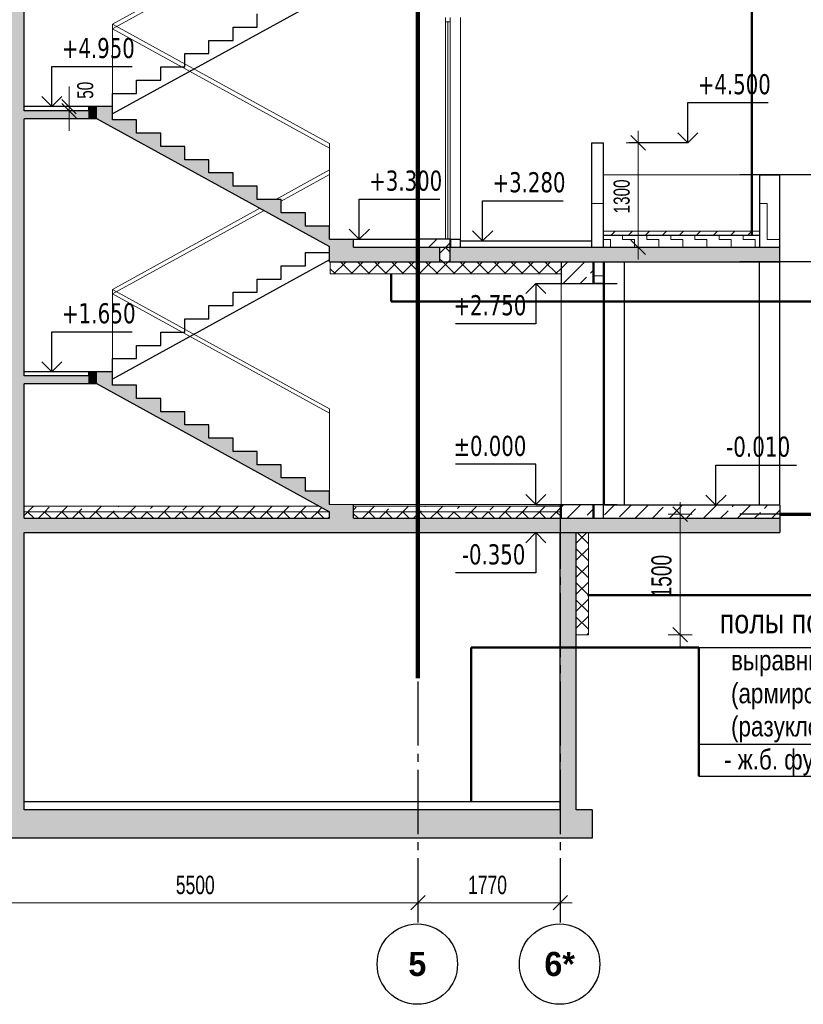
# Model space of a CAD drawing. Header units: millimetres. Extents: x 40580 to 1168286, y -220995 to 81020.
# Tile 66 of 194: x 282077 to 291824, y -72643 to -60392. Entities that reach past the tile are written whole.
import ezdxf

# ---------------------------------------------------------------- set-up
doc = ezdxf.new("R2010")
doc.units = ezdxf.units.MM
doc.linetypes.add('______5', pattern=[1100, 800, -100, 100, -100])
doc.linetypes.add('CENTER', pattern=[2, 1.25, -0.25, 0.25, -0.25])
for name, color, linetype, lineweight in [('Standard', 7, 'Continuous', 25), ('Общий01', 7, 'Continuous', 13), ('ОСИ', 7, 'CENTER', 15), ('Размерная линия_ общее', 7, 'Continuous', 25), ('Стена', 7, 'Continuous', 50), ('Стена_ кирпичная кладка нес.', 7, 'Continuous', 70)]:
    doc.layers.add(name, color=color, linetype=linetype, lineweight=lineweight)
doc.layers.add('Стена_ бетон не несущ.', color=7, linetype='Continuous', lineweight=35, true_color=0xb4b496)
doc.layers.add('Стена_ бетон несущ.', color=7, linetype='Continuous', lineweight=70, true_color=0xb4b496)
doc.layers.add('Тонкие', color=7, linetype='Continuous')
doc.styles.add('Century Gothic', font='txt')
doc.styles.add('MtXpl_Century Gothic', font='txt', dxfattribs={"height": 0.2})
doc.styles.add('TAHOMA', font='tahoma.ttf')

# ---------------------------------------------------------------- blocks, each defined once
blk = doc.blocks.new('ALL_ML_STRICH')
at = {"color": 0, "linetype": 'ByBlock', "lineweight": -2}
for p, q in [((0, -0.5), (0, 0.5)), ((-1, 0), (0.5, 0)), ((-0.3, -0.3), (0.3, 0.3))]:
    blk.add_line(p, q, dxfattribs=at)
blk = doc.blocks.new('NSY101')
at = {"color": 0, "linetype": 'ByBlock', "lineweight": -2}
blk.add_circle((0, 0), 50, dxfattribs=at)

msp = doc.modelspace()

# ---------------------------------------------------------------- linework, layer by layer
at = {"layer": 'Standard', "color": 7, "linetype": 'Continuous', "lineweight": 25, "transparency": 33554687}
for p, q in [((282131, -61524.3), (282131, -59924.3)), ((282477.6, -61474.3), (282477.6, -60974.3)), ((282477.6, -60974.3), (283477.6, -60974.3)), ((282477.6, -61474.3), (282352.6, -61349.3)), ((282477.6, -61474.3), (282602.6, -61349.3)), ((282477.6, -61474.3), (282477.6, -61474.3)), ((282477.6, -61474.3), (282477.6, -61474.3)), ((282477.6, -61474.3), (282477.6, -61474.3)), ((282477.6, -61474.3), (282477.6, -61474.3)), ((290388.8, -61924.3), (290388.8, -61424.3)), ((290388.8, -61424.3), (291388.8, -61424.3)), ((282131, -63404.3), (282131, -61624.3)), ((290388.8, -61924.3), (290263.8, -61799.3)), ((290388.8, -61924.3), (290513.8, -61799.3)), ((290388.8, -61924.3), (290388.8, -61924.3)), ((290388.8, -61924.3), (290388.8, -61924.3)), ((290388.8, -61924.3), (290388.8, -61924.3)), ((290388.8, -61924.3), (290388.8, -61924.3)), ((292035.5, -62324.3), (291035.5, -62324.3)), ((286301.6, -63124.3), (286301.6, -62624.3)), ((286301.6, -62624.3), (287301.6, -62624.3)), ((287835.4, -63144.3), (287835.4, -62644.3)), ((287835.4, -62644.3), (288835.4, -62644.3)), ((286301.6, -63124.3), (286176.6, -62999.3)), ((286301.6, -63124.3), (286426.6, -62999.3)), ((287835.4, -63144.3), (287710.4, -63019.3)), ((287835.4, -63144.3), (287960.4, -63019.3)), ((286301.6, -63124.3), (286301.6, -63124.3)), ((286301.6, -63124.3), (286301.6, -63124.3)), ((286301.6, -63124.3), (286301.6, -63124.3)), ((286301.6, -63124.3), (286301.6, -63124.3)), ((287835.4, -63144.3), (287835.4, -63144.3)), ((287835.4, -63144.3), (287835.4, -63144.3)), ((287835.4, -63144.3), (288787.4, -63144.3)), ((287835.4, -63144.3), (287835.4, -63144.3)), ((287835.4, -63144.3), (287835.4, -63144.3)), ((282131, -64824.3), (282131, -63224.3)), ((291531, -63404.3), (291531, -63224.3)), ((292035.5, -63404.3), (291035.5, -63404.3)), ((288497.7, -63674.3), (288372.7, -63799.3)), ((288497.7, -63674.3), (288622.7, -63799.3)), ((288497.7, -63674.3), (288497.7, -64174.3)), ((288497.7, -63674.3), (288497.7, -63674.3)), ((288497.7, -63674.3), (288497.7, -63674.3)), ((288497.7, -63674.3), (289507.7, -63674.3)), ((288497.7, -63674.3), (288497.7, -63674.3)), ((288497.7, -63674.3), (288497.7, -63674.3)), ((288497.7, -64174.3), (287497.7, -64174.3)), ((282477.6, -64774.3), (282477.6, -64274.3)), ((282477.6, -64274.3), (283477.6, -64274.3)), ((282477.6, -64774.3), (282352.6, -64649.3)), ((282477.6, -64774.3), (282602.6, -64649.3)), ((282477.6, -64774.3), (282477.6, -64774.3)), ((282477.6, -64774.3), (282477.6, -64774.3)), ((282477.6, -64774.3), (282477.6, -64774.3)), ((282477.6, -64774.3), (282477.6, -64774.3)), ((282131, -66594.3), (282131, -64924.3)), ((288497.7, -65924.3), (287497.7, -65924.3)), ((288497.7, -66424.3), (288497.7, -65924.3)), ((290738.1, -66434.3), (290738.1, -65934.3)), ((290738.1, -65934.3), (291738.1, -65934.3)), ((288497.7, -66424.3), (288372.7, -66299.3)), ((288497.7, -66424.3), (288622.7, -66299.3)), ((290738.1, -66434.3), (290613.1, -66309.3)), ((290738.1, -66434.3), (290863.1, -66309.3)), ((288497.7, -66424.3), (288497.7, -66424.3)), ((288497.7, -66424.3), (288497.7, -66424.3)), ((288497.7, -66424.3), (289507.7, -66424.3)), ((288497.7, -66424.3), (288497.7, -66424.3)), ((288497.7, -66424.3), (288497.7, -66424.3)), ((290738.1, -66434.3), (290738.1, -66434.3)), ((290738.1, -66434.3), (290738.1, -66434.3)), ((290738.1, -66434.3), (290738.1, -66434.3)), ((290738.1, -66434.3), (290738.1, -66434.3)), ((282131, -70224.3), (282131, -66774.3)), ((288497.7, -66774.3), (288372.7, -66899.3)), ((288497.7, -66774.3), (288622.7, -66899.3)), ((288497.7, -66774.3), (288497.7, -67274.3)), ((288497.7, -66774.3), (288497.7, -66774.3)), ((288497.7, -66774.3), (288497.7, -66774.3)), ((288497.7, -66774.3), (289507.7, -66774.3)), ((288497.7, -66774.3), (288497.7, -66774.3)), ((288497.7, -66774.3), (288497.7, -66774.3)), ((288497.7, -67274.3), (287497.7, -67274.3))]:
    msp.add_line(p, q, dxfattribs=at)
at = {"layer": 'Standard', "color": 7, "linetype": 'Continuous', "lineweight": 13, "transparency": 33554687}
for p, q in [((287375, -60364.3), (287375, -60420.3)), ((287431, -60420.3), (287431, -60364.3)), ((287375, -60420.3), (287375, -63124.3)), ((287375, -60420.3), (287431, -60420.3)), ((287403, -63123.3), (287403, -60420.3)), ((287431, -63124.3), (287431, -60420.3)), ((289191, -62677.5), (289341, -62677.5)), ((291281, -62677.5), (291376.1, -62677.5)), ((291376.1, -63127.5), (291376.1, -62677.5)), ((289576.1, -63127.5), (289576.1, -63074.3)), ((289876.1, -63127.5), (289876.1, -63074.3)), ((290176.1, -63127.5), (290176.1, -63074.3)), ((290476.1, -63127.5), (290476.1, -63074.3)), ((290776.1, -63127.5), (290776.1, -63074.3)), ((291076.1, -63127.5), (291076.1, -63074.3)), ((289341, -63127.5), (289426.1, -63127.5)), ((289426.1, -63224.3), (289426.1, -63127.5)), ((289576.1, -63127.5), (289726.1, -63127.5)), ((289726.1, -63224.3), (289726.1, -63127.5)), ((289876.1, -63127.5), (290026.1, -63127.5)), ((290026.1, -63224.3), (290026.1, -63127.5)), ((290176.1, -63127.5), (290326.1, -63127.5)), ((290326.1, -63224.3), (290326.1, -63127.5)), ((290476.1, -63127.5), (290626.1, -63127.5)), ((290626.1, -63224.3), (290626.1, -63127.5)), ((290776.1, -63127.5), (290926.1, -63127.5)), ((290926.1, -63224.3), (290926.1, -63127.5)), ((291076.1, -63127.5), (291226.1, -63127.5)), ((291226.1, -63224.3), (291226.1, -63127.5)), ((291376.1, -63127.5), (291531, -63127.5)), ((285986.1, -63554.3), (286136.1, -63404.3)), ((286215.7, -63554.3), (286065.7, -63404.3)), ((286198.3, -63554.3), (286348.3, -63404.3)), ((286427.8, -63554.3), (286277.8, -63404.3)), ((286410.4, -63554.3), (286560.4, -63404.3)), ((286640, -63554.3), (286490, -63404.3)), ((286622.5, -63554.3), (286772.5, -63404.3)), ((286852.1, -63554.3), (286702.1, -63404.3)), ((286834.7, -63554.3), (286984.7, -63404.3)), ((287064.2, -63554.3), (286914.2, -63404.3)), ((287046.8, -63554.3), (287196.8, -63404.3)), ((287276.4, -63554.3), (287126.4, -63404.3)), ((287258.9, -63554.3), (287408.9, -63404.3)), ((287488.5, -63554.3), (287338.5, -63404.3)), ((287471.1, -63554.3), (287621.1, -63404.3)), ((287700.6, -63554.3), (287550.6, -63404.3)), ((287683.2, -63554.3), (287833.2, -63404.3)), ((287912.7, -63554.3), (287762.7, -63404.3)), ((287895.3, -63554.3), (288045.3, -63404.3)), ((288124.9, -63554.3), (287974.9, -63404.3)), ((288107.4, -63554.3), (288257.4, -63404.3)), ((288337, -63554.3), (288187, -63404.3)), ((288319.6, -63554.3), (288469.6, -63404.3)), ((288549.1, -63554.3), (288399.1, -63404.3)), ((288531.7, -63554.3), (288681.7, -63404.3)), ((288761.3, -63554.3), (288611.3, -63404.3)), ((286003.6, -63554.3), (285941, -63491.7)), ((288743.8, -63554.3), (288811, -63487.1)), ((289221, -63577.5), (289341, -63577.5))]:
    msp.add_line(p, q, dxfattribs=at)
at = {"layer": 'Standard', "color": 7, "linetype": 'Continuous', "lineweight": 25, "transparency": 33554687}
for points in [[(290388.8, -61924.3), (289919, -61924.3), (289919, -61924.3), (289652.4, -61924.3)], [(290738.1, -66434.3), (290268.3, -66434.3), (290268.3, -66434.3), (289748.1, -66434.3)], [(292035.5, -66544.3), (291565.8, -66544.3), (291565.8, -66544.3), (291035.5, -66544.3)]]:
    msp.add_lwpolyline(points, dxfattribs=at)
at = {"layer": 'Общий01', "color": 7, "linetype": 'Continuous', "lineweight": 50, "transparency": 33554687}
for p, q in [((291184.5, -55336.2), (291184.5, -63074.3)), ((286699.6, -63896.6), (286699.6, -63554.3)), ((294749.6, -63896.6), (286699.6, -63896.6)), ((294341.2, -67553.8), (289141, -67553.8)), ((290523.2, -68204.5), (287693.2, -68204.5)), ((287693.2, -68204.5), (287693.2, -70124.3)), ((290523.2, -69804.5), (290523.2, -68204.5))]:
    msp.add_line(p, q, dxfattribs=at)
at = {"layer": 'Общий01', "color": 7, "linetype": 'Continuous', "lineweight": 25, "transparency": 33554687}
for p, q in [((289341, -63074.3), (291281, -63074.3)), ((285931, -63124.3), (287031, -63124.3)), ((287561, -63144.3), (289191, -63144.3)), ((285931, -63224.3), (285931, -63214.3)), ((285931, -63404.3), (285931, -63224.3)), ((286231, -63224.3), (291531, -63224.3)), ((285931, -63404.3), (291531, -63404.3)), ((291531, -66434.3), (289351, -66434.3)), ((291531, -66434.3), (291531, -66774.3)), ((282131, -66594.3), (285931, -66594.3)), ((286231, -66594.3), (291531, -66594.3)), ((282131, -66774.3), (288801, -66774.3)), ((289001, -66774.3), (291531, -66774.3)), ((290523.2, -68204.5), (298963.8, -68204.5)), ((290523.2, -69404.5), (298963.8, -69404.5)), ((290523.2, -69804.5), (298963.8, -69804.5))]:
    msp.add_line(p, q, dxfattribs=at)
at = {"layer": 'Общий01', "color": 7, "linetype": 'Continuous', "lineweight": 13, "transparency": 33554687}
msp.add_line((289341, -66424.3), (285931, -66424.3), dxfattribs=at)
at = {"layer": 'Общий01', "color": 218, "linetype": 'Continuous', "lineweight": 13, "true_color": 0x500050, "transparency": 33554687}
for p, q in [((290292.5, -66544.3), (290292.5, -66544.3)), ((290292.5, -68044.3), (290292.5, -68044.3))]:
    msp.add_line(p, q, dxfattribs=at)
at = {"layer": 'Общий01', "color": 96, "linetype": 'Continuous', "lineweight": 13, "transparency": 33554687}
msp.add_line((290292.5, -68044.3), (290292.5, -66544.3), dxfattribs=at)
at = {"layer": 'ОСИ', "color": 16, "linetype": '______5', "lineweight": 25, "transparency": 33554687}
for p, q in [((287031, -66424.3), (287031, -71644.1)), ((288801, -66424.3), (288801, -71644.1))]:
    msp.add_line(p, q, dxfattribs=at)
at = {"layer": 'ОСИ', "color": 218, "linetype": 'Continuous', "lineweight": 13, "true_color": 0x500050, "transparency": 33554687}
for p, q in [((287031, -71059.1), (287031, -71379.1)), ((287031, -71059.1), (287031, -71379.1)), ((288801, -71059.1), (288801, -71379.1)), ((281531, -71379.1), (287031, -71379.1)), ((287031, -71379.1), (288801, -71379.1))]:
    msp.add_line(p, q, dxfattribs=at)
at = {"layer": 'Размерная линия_ общее', "color": 218, "linetype": 'Continuous', "lineweight": 13, "true_color": 0x500050, "transparency": 33554687}
for p, q in [((282691.2, -61474.3), (282691.2, -61474.3)), ((282691.2, -61524.3), (282691.2, -61474.3)), ((282691.2, -61524.3), (282691.2, -61524.3)), ((289771, -61924.3), (289771, -61924.3)), ((289771, -63224.3), (289771, -61924.3)), ((289771, -63224.3), (289771, -63224.3))]:
    msp.add_line(p, q, dxfattribs=at)
at = {"layer": 'Стена', "color": 7, "linetype": 'Continuous', "lineweight": 13, "transparency": 33554687}
for p, q in [((283231, -60447.1), (285065.4, -59438.2)), ((283231, -60504.2), (285117.3, -59466.7)), ((283231, -61474.3), (283231, -60447.1)), ((285931, -61932.1), (283231, -60447.1)), ((285931, -61989.2), (283231, -60504.2)), ((285931, -63124.3), (285931, -61932.1)), ((285931, -63124.3), (285931, -62097.1)), ((285263.5, -62629.3), (285931, -62262.1)), ((285331, -62649.2), (285931, -62319.2)), ((283231, -63747.1), (285065.4, -62738.2)), ((283231, -63804.2), (285117.3, -62766.7)), ((283231, -64774.3), (283231, -63747.1)), ((283231, -64774.3), (283231, -63747.1)), ((285931, -65232.1), (283231, -63747.1)), ((285931, -65289.2), (283231, -63804.2)), ((285931, -66424.3), (285931, -65232.1)), ((282131, -66444.3), (285803.7, -66444.3)), ((282131, -66514.3), (285931, -66514.3)), ((286231, -66444.3), (288811, -66444.3)), ((286231, -66514.3), (288811, -66514.3))]:
    msp.add_line(p, q, dxfattribs=at)
at = {"layer": 'Стена', "color": 7, "linetype": 'Continuous', "lineweight": 25, "transparency": 33554687}
for p, q in [((285931, -60079.3), (283231, -61564.3)), ((285031, -60484.3), (285031, -60319.3)), ((284731, -60484.3), (285031, -60484.3)), ((284731, -60649.3), (284731, -60484.3)), ((284431, -60649.3), (284731, -60649.3)), ((284431, -60814.3), (284431, -60649.3)), ((284131, -60814.3), (284431, -60814.3)), ((284131, -60979.3), (284131, -60814.3)), ((283831, -60979.3), (284131, -60979.3)), ((283831, -61144.3), (283831, -60979.3)), ((283531, -61144.3), (283831, -61144.3)), ((283531, -61309.3), (283531, -61144.3)), ((283231, -61474.3), (283231, -61309.3)), ((283231, -61309.3), (283531, -61309.3)), ((283231, -61474.3), (282131, -61474.3)), ((282931, -61474.3), (282931, -61524.3)), ((283231, -61639.3), (283231, -61474.3)), ((282931, -61524.3), (282131, -61524.3)), ((283040.1, -61624.3), (282131, -61624.3)), ((283040.1, -61624.3), (285931, -63214.3)), ((283531, -61639.3), (283231, -61639.3)), ((283531, -61804.3), (283531, -61639.3)), ((283831, -61804.3), (283531, -61804.3)), ((283831, -61969.3), (283831, -61804.3)), ((284131, -61969.3), (283831, -61969.3)), ((284131, -62134.3), (284131, -61969.3)), ((284431, -62134.3), (284131, -62134.3)), ((284431, -62299.3), (284431, -62134.3)), ((284431, -62299.3), (284431, -62134.3)), ((284731, -62299.3), (284431, -62299.3)), ((284731, -62464.3), (284731, -62299.3)), ((285031, -62464.3), (284731, -62464.3)), ((285031, -62629.3), (285031, -62464.3)), ((285331, -62629.3), (285031, -62629.3)), ((285331, -62794.3), (285331, -62629.3)), ((285631, -62794.3), (285331, -62794.3)), ((285631, -62959.3), (285631, -62794.3)), ((285931, -62959.3), (285631, -62959.3)), ((285931, -63124.3), (285931, -62959.3)), ((286231, -63224.3), (286231, -63124.3)), ((285631, -63289.3), (285931, -63289.3)), ((285631, -63454.3), (285631, -63289.3)), ((285931, -63224.3), (285931, -63214.3)), ((285931, -63379.3), (283231, -64864.3)), ((285331, -63454.3), (285631, -63454.3)), ((285331, -63619.3), (285331, -63454.3)), ((285031, -63619.3), (285331, -63619.3)), ((285031, -63784.3), (285031, -63619.3)), ((284731, -63784.3), (285031, -63784.3)), ((284731, -63949.3), (284731, -63784.3)), ((284431, -63949.3), (284731, -63949.3)), ((284431, -64114.3), (284431, -63949.3)), ((284131, -64114.3), (284431, -64114.3)), ((284131, -64279.3), (284131, -64114.3)), ((283831, -64279.3), (284131, -64279.3)), ((283831, -64444.3), (283831, -64279.3)), ((283531, -64444.3), (283831, -64444.3)), ((283531, -64609.3), (283531, -64444.3)), ((283231, -64774.3), (283231, -64609.3)), ((283231, -64609.3), (283531, -64609.3)), ((283231, -64774.3), (282131, -64774.3)), ((282931, -64774.3), (282931, -64824.3)), ((283231, -64939.3), (283231, -64774.3)), ((282931, -64824.3), (282131, -64824.3)), ((283040.1, -64924.3), (282131, -64924.3)), ((283040.1, -64924.3), (285931, -66514.3)), ((283531, -64939.3), (283231, -64939.3)), ((283531, -65104.3), (283531, -64939.3)), ((283831, -65104.3), (283531, -65104.3)), ((283831, -65269.3), (283831, -65104.3)), ((284131, -65269.3), (283831, -65269.3)), ((284131, -65434.3), (284131, -65269.3)), ((284431, -65434.3), (284131, -65434.3)), ((284431, -65599.3), (284431, -65434.3)), ((284731, -65599.3), (284431, -65599.3)), ((284731, -65764.3), (284731, -65599.3)), ((285031, -65764.3), (284731, -65764.3)), ((285031, -65929.3), (285031, -65764.3)), ((285331, -65929.3), (285031, -65929.3)), ((285331, -66094.3), (285331, -65929.3)), ((285631, -66094.3), (285331, -66094.3)), ((285631, -66259.3), (285631, -66094.3)), ((285931, -66259.3), (285631, -66259.3)), ((285931, -66424.3), (285931, -66259.3)), ((285931, -66594.3), (285931, -66514.3)), ((286231, -66594.3), (286231, -66424.3)), ((288801, -70224.3), (288801, -66774.3)), ((289001, -70224.3), (289001, -66774.3)), ((288801, -70124.3), (282131, -70124.3)), ((288801, -70224.3), (282131, -70224.3)), ((289198.8, -70224.3), (289001, -70224.3)), ((289198.8, -70224.3), (289198.8, -70574.3)), ((289198.8, -70574.3), (273909.3, -70574.3))]:
    msp.add_line(p, q, dxfattribs=at)
at = {"layer": 'Стена', "color": 34, "linetype": 'Continuous', "lineweight": 13, "transparency": 33554687}
for p, q in [((287561, -63124.3), (287561, -60364.3)), ((291281, -62324.3), (289341, -62324.3)), ((289341, -63024.3), (291281, -63024.3))]:
    msp.add_line(p, q, dxfattribs=at)
at = {"layer": 'Стена', "color": 34, "linetype": 'Continuous', "lineweight": 25, "transparency": 33554687}
for p, q in [((289191, -61924.3), (289341, -61924.3)), ((289191, -61924.3), (289191, -63224.3)), ((289341, -63224.3), (289341, -61924.3)), ((291281, -62324.3), (291531, -62324.3)), ((291281, -62324.3), (291281, -63224.3)), ((291531, -63224.3), (291531, -62324.3)), ((287431, -63124.3), (287561, -63124.3)), ((287441, -63224.3), (287441, -63124.3)), ((287561, -63224.3), (287561, -63124.3)), ((289221, -63674.3), (289221, -63404.3)), ((289341, -66594.3), (289341, -63404.3)), ((289341, -63674.3), (289221, -63674.3)), ((289221, -66594.3), (289221, -66424.3))]:
    msp.add_line(p, q, dxfattribs=at)
at = {"layer": 'Стена', "color": 7, "linetype": 'Continuous', "lineweight": 70, "transparency": 33554687}
msp.add_line((291531, -66544.3), (293622.9, -66544.3), dxfattribs=at)
at = {"layer": 'Стена_ бетон не несущ.', "color": 7, "linetype": 'Continuous', "lineweight": 25, "transparency": 33554687}
for p, q in [((289351, -66434.3), (289351, -63404.3)), ((289601, -66434.3), (289601, -63404.3)), ((291281, -66434.3), (291281, -63404.3)), ((291531, -66434.3), (291531, -63404.3))]:
    msp.add_line(p, q, dxfattribs=at)
at = {"layer": 'Стена_ бетон несущ.', "color": 9, "linetype": 'Continuous', "lineweight": 13, "true_color": 0xc8c8a0, "transparency": 33554687}
for p, q in [((287031, -60364.3), (287031, -63124.3)), ((287031, -63145.8), (287052.5, -63124.3)), ((287164.7, -63224.3), (287264.7, -63124.3)), ((287376.8, -63224.3), (287431, -63170)), ((288811, -63487.1), (288893.8, -63404.3)), ((288836, -63674.3), (289106, -63404.3)), ((289176.8, -63545.5), (289211, -63511.3)), ((288811, -63674.3), (288811, -66424.3)), ((289048.1, -63674.3), (289127.3, -63595)), ((288811, -66456.9), (288843.7, -66424.3)), ((288885.8, -66594.3), (289055.8, -66424.3)), ((289134.4, -66557.8), (289211, -66481.2))]:
    msp.add_line(p, q, dxfattribs=at)
at = {"layer": 'Стена_ бетон несущ.', "color": 7, "linetype": 'Continuous', "lineweight": 13, "transparency": 33554687}
for p, q in [((289436, -63074.3), (289486, -63024.3)), ((289648.1, -63074.3), (289698.1, -63024.3)), ((289860.2, -63074.3), (289910.2, -63024.3)), ((290072.4, -63074.3), (290122.4, -63024.3)), ((290284.5, -63074.3), (290334.5, -63024.3)), ((290496.6, -63074.3), (290546.6, -63024.3)), ((290708.8, -63074.3), (290758.8, -63024.3)), ((290920.9, -63074.3), (290970.9, -63024.3)), ((291133, -63074.3), (291183, -63024.3)), ((287301.1, -63299.9), (287376.8, -63224.3)), ((287431, -63284.7), (287370.6, -63224.3)), ((285941, -63404.3), (285941, -63554.3)), ((287338.5, -63404.3), (287301.1, -63366.9)), ((287408.9, -63404.3), (287431, -63382.2)), ((288811, -63554.3), (285941, -63554.3)), ((282131, -66560.8), (282177.6, -66514.3)), ((282255.3, -66594.3), (282175.3, -66514.3)), ((282177.6, -66514.3), (282247.6, -66444.3)), ((282309.7, -66594.3), (282389.7, -66514.3)), ((282467.5, -66594.3), (282387.5, -66514.3)), ((282389.7, -66514.3), (282445.2, -66458.8)), ((282521.9, -66594.3), (282601.9, -66514.3)), ((282679.6, -66594.3), (282599.6, -66514.3)), ((282601.9, -66514.3), (282671.9, -66444.3)), ((282734, -66594.3), (282814, -66514.3)), ((282891.7, -66594.3), (282811.7, -66514.3)), ((282814, -66514.3), (282848.2, -66480)), ((282946.1, -66594.3), (283026.1, -66514.3)), ((283103.9, -66594.3), (283023.9, -66514.3)), ((283026.1, -66514.3), (283096.1, -66444.3)), ((283158.3, -66594.3), (283238.3, -66514.3)), ((283316, -66594.3), (283236, -66514.3)), ((283238.3, -66514.3), (283251.3, -66501.2)), ((283300.8, -66451.7), (283308.3, -66444.3)), ((283370.4, -66594.3), (283450.4, -66514.3)), ((283528.1, -66594.3), (283448.1, -66514.3)), ((283450.4, -66514.3), (283520.4, -66444.3)), ((283582.5, -66594.3), (283662.5, -66514.3)), ((283740.3, -66594.3), (283660.3, -66514.3)), ((283703.8, -66473), (283732.5, -66444.3)), ((283794.7, -66594.3), (283874.7, -66514.3)), ((283952.4, -66594.3), (283872.4, -66514.3)), ((283874.7, -66514.3), (283944.7, -66444.3)), ((284006.8, -66594.3), (284086.8, -66514.3)), ((284164.5, -66594.3), (284084.5, -66514.3)), ((284106.9, -66494.2), (284156.8, -66444.3)), ((284218.9, -66594.3), (284298.9, -66514.3)), ((284376.7, -66594.3), (284296.7, -66514.3)), ((284298.9, -66514.3), (284368.9, -66444.3)), ((284431.1, -66594.3), (284511.1, -66514.3)), ((284588.8, -66594.3), (284508.8, -66514.3)), ((284511.1, -66514.3), (284581.1, -66444.3)), ((284643.2, -66594.3), (284723.2, -66514.3)), ((284800.9, -66594.3), (284720.9, -66514.3)), ((284723.2, -66514.3), (284793.2, -66444.3)), ((284855.3, -66594.3), (284935.3, -66514.3)), ((285013, -66594.3), (284933, -66514.3)), ((284935.3, -66514.3), (285005.3, -66444.3)), ((285067.4, -66594.3), (285147.4, -66514.3)), ((285225.2, -66594.3), (285145.2, -66514.3)), ((285147.4, -66514.3), (285217.4, -66444.3)), ((285279.6, -66594.3), (285359.6, -66514.3)), ((285437.3, -66594.3), (285357.3, -66514.3)), ((285359.6, -66514.3), (285429.6, -66444.3)), ((285491.7, -66594.3), (285571.7, -66514.3)), ((285649.4, -66594.3), (285569.4, -66514.3)), ((285571.7, -66514.3), (285641.7, -66444.3)), ((285703.8, -66594.3), (285783.8, -66514.3)), ((285861.6, -66594.3), (285781.6, -66514.3)), ((285783.8, -66514.3), (285836.1, -66462)), ((286231, -66491.3), (286263.5, -66458.8)), ((286340.2, -66594.3), (286420.2, -66514.3)), ((286498, -66594.3), (286418, -66514.3)), ((286420.2, -66514.3), (286490.2, -66444.3)), ((286552.4, -66594.3), (286632.4, -66514.3)), ((286710.1, -66594.3), (286630.1, -66514.3)), ((286632.4, -66514.3), (286666.6, -66480)), ((286764.5, -66594.3), (286844.5, -66514.3)), ((286922.2, -66594.3), (286842.2, -66514.3)), ((286844.5, -66514.3), (286914.5, -66444.3)), ((286976.6, -66594.3), (287056.6, -66514.3)), ((287134.4, -66594.3), (287054.4, -66514.3)), ((287056.6, -66514.3), (287069.6, -66501.2)), ((287119.1, -66451.7), (287126.6, -66444.3)), ((287161, -66424.3), (288811, -66424.3)), ((287188.8, -66594.3), (287268.8, -66514.3)), ((287346.5, -66594.3), (287266.5, -66514.3)), ((287268.8, -66514.3), (287338.8, -66444.3)), ((287400.9, -66594.3), (287480.9, -66514.3)), ((287558.6, -66594.3), (287478.6, -66514.3)), ((287522.2, -66473), (287550.9, -66444.3)), ((287613, -66594.3), (287693, -66514.3)), ((287770.8, -66594.3), (287690.8, -66514.3)), ((287693, -66514.3), (287763, -66444.3)), ((287825.2, -66594.3), (287905.2, -66514.3)), ((287982.9, -66594.3), (287902.9, -66514.3)), ((287925.2, -66494.2), (287975.2, -66444.3)), ((288037.3, -66594.3), (288117.3, -66514.3)), ((288195, -66594.3), (288115, -66514.3)), ((288117.3, -66514.3), (288187.3, -66444.3)), ((288249.4, -66594.3), (288329.4, -66514.3)), ((288407.2, -66594.3), (288327.2, -66514.3)), ((288329.4, -66514.3), (288399.4, -66444.3)), ((288461.6, -66594.3), (288541.6, -66514.3)), ((288619.3, -66594.3), (288539.3, -66514.3)), ((288541.6, -66514.3), (288611.6, -66444.3)), ((288673.7, -66594.3), (288753.7, -66514.3)), ((288811, -66573.8), (288751.4, -66514.3)), ((288753.7, -66514.3), (288811, -66456.9)), ((289351, -66553.3), (289470.1, -66434.3)), ((289537.4, -66579), (289678.9, -66437.6)), ((289734.4, -66594.3), (289894.4, -66434.3)), ((289946.5, -66594.3), (290081.9, -66458.8)), ((290158.6, -66594.3), (290318.6, -66434.3)), ((290370.7, -66594.3), (290485, -66480)), ((290582.9, -66594.3), (290742.9, -66434.3)), ((290795, -66594.3), (290888, -66501.2)), ((290937.5, -66451.7), (290955, -66434.3)), ((291007.1, -66594.3), (291167.1, -66434.3)), ((291340.6, -66473), (291379.3, -66434.3)), ((291431.4, -66594.3), (291531, -66494.6)), ((285916, -66594.3), (285931, -66579.2)), ((286285.8, -66594.3), (286231, -66539.4)), ((291219.3, -66594.3), (291291.1, -66522.5)), ((289001, -66903.3), (289130.1, -66774.3)), ((289151, -66913.8), (289011.4, -66774.3)), ((289151, -68044.3), (289151, -66774.3)), ((289001, -67115.5), (289151, -66965.5)), ((289151, -67126), (289001, -66976)), ((289001, -67327.6), (289151, -67177.6)), ((289151, -67338.1), (289001, -67188.1)), ((289001, -67539.7), (289151, -67389.7)), ((289151, -67550.2), (289001, -67400.2)), ((289001, -67751.9), (289151, -67601.9)), ((289151, -67762.4), (289001, -67612.4)), ((289001, -67964), (289151, -67814)), ((289151, -67974.5), (289001, -67824.5)), ((289008.6, -68044.3), (289001, -68036.6)), ((289151, -68044.3), (289001, -68044.3)), ((289132.9, -68044.3), (289151, -68026.1))]:
    msp.add_line(p, q, dxfattribs=at)
at = {"layer": 'Стена_ бетон несущ.', "color": 9, "linetype": 'Continuous', "lineweight": 25, "true_color": 0xc8c8a0, "transparency": 33554687}
for p, q in [((287031, -63124.3), (287031, -63224.3)), ((287431, -63124.3), (287031, -63124.3)), ((287431, -63224.3), (287431, -63124.3)), ((288811, -63404.3), (288811, -63674.3)), ((289211, -63674.3), (289211, -63404.3)), ((288811, -63674.3), (289221, -63674.3)), ((288811, -66424.3), (288811, -66594.3)), ((289211, -66594.3), (289211, -66424.3))]:
    msp.add_line(p, q, dxfattribs=at)
at = {"layer": 'Стена_ бетон несущ.', "color": 7, "linetype": 'Continuous', "lineweight": 25, "transparency": 33554687}
for p, q in [((287301.1, -63224.3), (287301.1, -63404.3)), ((287431, -63404.3), (287431, -63224.3))]:
    msp.add_line(p, q, dxfattribs=at)
at = {"layer": 'Стена_ бетон несущ.', "color": 7, "linetype": 'Continuous', "lineweight": 25, "true_color": 0xf1f1f1, "transparency": 33554687}
for points in [[(281951, -63224.3), (281951, -60104.3), (282131, -63224.3)], [(282131, -63224.3), (281951, -60104.3), (282131, -60104.3)], [(282931, -61524.3), (282931, -61474.3), (283040.1, -61624.3)], [(283040.1, -61624.3), (282931, -61474.3), (283040.1, -61474.3)], [(283040.1, -61624.3), (283040.1, -61474.3), (283231, -61729.3)], [(283231, -61639.3), (283040.1, -61474.3), (283231, -61474.3)], [(283231, -61729.3), (283040.1, -61474.3), (283231, -61639.3)], [(282131, -61624.3), (282131, -61524.3), (282931, -61624.3)], [(282931, -61624.3), (282131, -61524.3), (282931, -61524.3)], [(282931, -61624.3), (282931, -61524.3), (283040.1, -61624.3)], [(283231, -61729.3), (283231, -61639.3), (283531, -61894.3)], [(283531, -61804.3), (283231, -61639.3), (283531, -61639.3)], [(283531, -61894.3), (283231, -61639.3), (283531, -61804.3)], [(283531, -61894.3), (283531, -61804.3), (283831, -62059.3)], [(283831, -61969.3), (283531, -61804.3), (283831, -61804.3)], [(283831, -62059.3), (283531, -61804.3), (283831, -61969.3)], [(283831, -62059.3), (283831, -61969.3), (284131, -62224.3)], [(284131, -62134.3), (283831, -61969.3), (284131, -61969.3)], [(284131, -62224.3), (283831, -61969.3), (284131, -62134.3)], [(284131, -62224.3), (284131, -62134.3), (284431, -62389.3)], [(284431, -62299.3), (284131, -62134.3), (284431, -62134.3)], [(284431, -62389.3), (284131, -62134.3), (284431, -62299.3)], [(284431, -62389.3), (284431, -62299.3), (284731, -62554.3)], [(284731, -62464.3), (284431, -62299.3), (284731, -62299.3)], [(284731, -62554.3), (284431, -62299.3), (284731, -62464.3)], [(284731, -62554.3), (284731, -62464.3), (285031, -62719.3)], [(285031, -62629.3), (284731, -62464.3), (285031, -62464.3)], [(285031, -62719.3), (284731, -62464.3), (285031, -62629.3)], [(285031, -62719.3), (285031, -62629.3), (285331, -62884.3)], [(285331, -62794.3), (285031, -62629.3), (285331, -62629.3)], [(285331, -62884.3), (285031, -62629.3), (285331, -62794.3)], [(285331, -62884.3), (285331, -62794.3), (285631, -63049.3)], [(285631, -62959.3), (285331, -62794.3), (285631, -62794.3)], [(285631, -63049.3), (285331, -62794.3), (285631, -62959.3)], [(285631, -63049.3), (285631, -62959.3), (285931, -63214.3)], [(285931, -63124.3), (285631, -62959.3), (285931, -62959.3)], [(285931, -63214.3), (285631, -62959.3), (285931, -63124.3)], [(285931, -63214.3), (285931, -63124.3), (286231, -63224.3)], [(286231, -63224.3), (285931, -63124.3), (286231, -63124.3)], [(274060.9, -63404.3), (274060.9, -63224.3), (282131, -63404.3)], [(282131, -63404.3), (274060.9, -63224.3), (282131, -63224.3)], [(285931, -63224.3), (285931, -63214.3), (286231, -63224.3)], [(285931, -63404.3), (285931, -63224.3), (287301.1, -63404.3)], [(287301.1, -63404.3), (285931, -63224.3), (287301.1, -63224.3)], [(287431, -63404.3), (287431, -63224.3), (291531, -63404.3)], [(291531, -63404.3), (287431, -63224.3), (291531, -63224.3)], [(281951, -66594.3), (281951, -63404.3), (282131, -66594.3)], [(282131, -66594.3), (281951, -63404.3), (282131, -63404.3)], [(282931, -64824.3), (282931, -64774.3), (283040.1, -64924.3)], [(283040.1, -64924.3), (282931, -64774.3), (283040.1, -64774.3)], [(283040.1, -64924.3), (283040.1, -64774.3), (283231, -65029.3)], [(283231, -64939.3), (283040.1, -64774.3), (283231, -64774.3)], [(283231, -65029.3), (283040.1, -64774.3), (283231, -64939.3)], [(282131, -64924.3), (282131, -64824.3), (282931, -64924.3)], [(282931, -64924.3), (282131, -64824.3), (282931, -64824.3)], [(282931, -64924.3), (282931, -64824.3), (283040.1, -64924.3)], [(283231, -65029.3), (283231, -64939.3), (283531, -65194.3)], [(283531, -65104.3), (283231, -64939.3), (283531, -64939.3)], [(283531, -65194.3), (283231, -64939.3), (283531, -65104.3)], [(283531, -65194.3), (283531, -65104.3), (283831, -65359.3)], [(283831, -65269.3), (283531, -65104.3), (283831, -65104.3)], [(283831, -65359.3), (283531, -65104.3), (283831, -65269.3)], [(283831, -65359.3), (283831, -65269.3), (284131, -65524.3)], [(284131, -65434.3), (283831, -65269.3), (284131, -65269.3)], [(284131, -65524.3), (283831, -65269.3), (284131, -65434.3)], [(284131, -65524.3), (284131, -65434.3), (284431, -65689.3)], [(284431, -65599.3), (284131, -65434.3), (284431, -65434.3)], [(284431, -65689.3), (284131, -65434.3), (284431, -65599.3)], [(284431, -65689.3), (284431, -65599.3), (284731, -65854.3)], [(284731, -65764.3), (284431, -65599.3), (284731, -65599.3)], [(284731, -65854.3), (284431, -65599.3), (284731, -65764.3)], [(284731, -65854.3), (284731, -65764.3), (285031, -66019.3)], [(285031, -65929.3), (284731, -65764.3), (285031, -65764.3)], [(285031, -66019.3), (284731, -65764.3), (285031, -65929.3)], [(285031, -66019.3), (285031, -65929.3), (285331, -66184.3)], [(285331, -66094.3), (285031, -65929.3), (285331, -65929.3)], [(285331, -66184.3), (285031, -65929.3), (285331, -66094.3)], [(285331, -66184.3), (285331, -66094.3), (285631, -66349.3)], [(285631, -66259.3), (285331, -66094.3), (285631, -66094.3)], [(285631, -66349.3), (285331, -66094.3), (285631, -66259.3)], [(285631, -66349.3), (285631, -66259.3), (285931, -66514.3)], [(285931, -66424.3), (285631, -66259.3), (285931, -66259.3)], [(285931, -66514.3), (285631, -66259.3), (285931, -66424.3)], [(285931, -66514.3), (285931, -66424.3), (286231, -66774.3)], [(286231, -66594.3), (285931, -66424.3), (286231, -66424.3)], [(286231, -66774.3), (285931, -66424.3), (286231, -66594.3)], [(285931, -66594.3), (285931, -66514.3), (286231, -66774.3)], [(281951, -66774.3), (281951, -66594.3), (282131, -70574.3)], [(282131, -70224.3), (281951, -66594.3), (282131, -66594.3)], [(282131, -70574.3), (281951, -66594.3), (282131, -70224.3)], [(282131, -66774.3), (282131, -66594.3), (285931, -66774.3)], [(285931, -66774.3), (282131, -66594.3), (285931, -66594.3)], [(285931, -66774.3), (285931, -66594.3), (286231, -66774.3)], [(286231, -66774.3), (286231, -66594.3), (291531, -66774.3)], [(291531, -66774.3), (286231, -66594.3), (291531, -66594.3)], [(281951, -70224.3), (281951, -66774.3), (282131, -70574.3)], [(288801, -70224.3), (288801, -66774.3), (289001, -70574.3)], [(289001, -70224.3), (288801, -66774.3), (289001, -66774.3)], [(289001, -70574.3), (288801, -66774.3), (289001, -70224.3)], [(281951, -70574.3), (281951, -70224.3), (282131, -70574.3)], [(282131, -70574.3), (282131, -70224.3), (288801, -70574.3)], [(288801, -70574.3), (282131, -70224.3), (288801, -70224.3)], [(288801, -70574.3), (288801, -70224.3), (289001, -70574.3)], [(289001, -70574.3), (289001, -70224.3), (289198.8, -70574.3)], [(289198.8, -70574.3), (289001, -70224.3), (289198.8, -70224.3)]]:
    msp.add_solid(points, dxfattribs=at)
at = {"layer": 'Тонкие', "lineweight": 100}
msp.add_line((287031, -68585.7), (287031, -14452.6), dxfattribs=at)

# ---------------------------------------------------------------- block references
at = {"layer": 'Общий01', "color": 218, "linetype": 'Continuous', "lineweight": 13, "true_color": 0x500050, "transparency": 33554687, "xscale": 300, "yscale": 300, "zscale": 300}
for p, rotation in [((290292.5, -66544.3), 90), ((290292.5, -68044.3), 270)]:
    msp.add_blockref('ALL_ML_STRICH', p, dxfattribs=dict(at, rotation=rotation))
at = {"layer": 'ОСИ', "color": 218, "linetype": 'Continuous', "lineweight": 13, "true_color": 0x500050, "transparency": 33554687, "xscale": 300, "yscale": 300, "zscale": 300}
for p in [(287031, -71379.1), (288801, -71379.1)]:
    msp.add_blockref('ALL_ML_STRICH', p, dxfattribs=at)
at = {"layer": 'ОСИ', "color": 218, "linetype": 'Continuous', "lineweight": 13, "true_color": 0x500050, "transparency": 33554687, "xscale": 300, "yscale": 300, "zscale": 300, "rotation": 180}
msp.add_blockref('ALL_ML_STRICH', (287031, -71379.1), dxfattribs=at)
at = {"layer": 'ОСИ', "color": 16, "linetype": 'Continuous', "lineweight": 25, "transparency": 33554687, "xscale": 9.999999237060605, "yscale": 9.999999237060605, "zscale": 9.999999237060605}
for p in [(287023.3, -72142.7), (288793.3, -72142.7)]:
    msp.add_blockref('NSY101', p, dxfattribs=at)
at = {"layer": 'Размерная линия_ общее', "color": 218, "linetype": 'Continuous', "lineweight": 13, "true_color": 0x500050, "transparency": 33554687, "xscale": 300, "yscale": 300, "zscale": 300}
for p, rotation in [((282691.2, -61524.3), 270), ((282691.2, -61474.3), 90), ((289771, -61924.3), 90), ((289771, -63224.3), 270)]:
    msp.add_blockref('ALL_ML_STRICH', p, dxfattribs=dict(at, rotation=rotation))

# ---------------------------------------------------------------- texts
at = {"layer": 'Standard', "color": 7, "linetype": 'Continuous', "lineweight": 25, "transparency": 33554687, "char_height": 250, "attachment_point": 7, "style": 'TAHOMA'}
for s, insert, width in [('\\W0.83;+4.950', (282602.6, -60874.3), 1024.501), ('\\W0.83;+4.500', (290513.8, -61324.3), 1024.501), ('\\W0.83;+3.300', (286426.6, -62524.3), 1024.501), ('\\W0.83;+3.280', (287960.4, -62544.3), 1024.501), ('\\W0.83;+2.750', (287473.3, -64074.3), 1024.501), ('\\W0.84;+1.650', (282602.6, -64174.3), 1025.304), ('\\W0.83;%%p0.000', (287473.3, -65824.3), 1024.501), ('\\W0.84;-0.010', (290863.1, -65834.3), 920.823), ('\\W0.83;-0.350', (287577.7, -67174.3), 919.918)]:
    msp.add_mtext(s, dxfattribs=dict(at, insert=insert, width=width))
at = {"layer": 'Общий01', "color": 218, "linetype": 'Continuous', "lineweight": 13, "true_color": 0x500050, "transparency": 33554687, "insert": (290061.2, -67315.8), "char_height": 250, "width": 714.286, "attachment_point": 5, "rotation": 90, "style": 'Century Gothic'}
msp.add_mtext('\\W0.71;\\A1;{1500}', dxfattribs=at)
at = {"layer": 'ОСИ', "color": 218, "linetype": 'Continuous', "lineweight": 13, "true_color": 0x500050, "transparency": 33554687, "char_height": 229, "width": 654.286, "attachment_point": 5, "style": 'Century Gothic'}
for s, insert in [('\\W0.71;\\A1;{5500}', (284261.3, -71158.9)), ('\\W0.71;\\A1;{1770}', (287896.3, -71158.9))]:
    msp.add_mtext(s, dxfattribs=dict(at, insert=insert))
at = {"layer": 'ОСИ', "color": 16, "linetype": 'Continuous', "lineweight": 25, "transparency": 33554687, "char_height": 300, "attachment_point": 5, "style": 'Century Gothic'}
for s, insert, width in [('\\A1;{\\fCentury Gothic|i0|b1;\\H300.000000;\\W1.000000;\\C16;5}\\P', (287023.3, -72142.7), 385), ('\\A1;{\\fCentury Gothic|i0|b1;\\H300.000000;\\W1.000000;\\C16;6*}\\P', (288793.3, -72142.7), 570)]:
    msp.add_mtext(s, dxfattribs=dict(at, insert=insert, width=width))
at = {"layer": 'Размерная линия_ общее', "color": 218, "linetype": 'Continuous', "lineweight": 13, "true_color": 0x500050, "transparency": 33554687, "char_height": 200, "attachment_point": 5, "rotation": 90, "style": 'Century Gothic'}
for s, insert, width in [('\\W0.71;\\A1;{50}', (282893.5, -61270.4), 285.714), ('\\W0.71;\\A1;{1300}', (289565.9, -62591.5), 571.429)]:
    msp.add_mtext(s, dxfattribs=dict(at, insert=insert, width=width))
at = {"layer": 'Стена_ кирпичная кладка нес.', "color": 7, "lineweight": 25, "transparency": 33554687, "width": 0.833333}
for s, height, style, p in [('полы подвала', 300, 'MtXpl_Century Gothic', (290785.1, -68027.1)), (' выравнивающая стяжка из цем.песч. раствора М150', 250, 'Century Gothic', (290848, -68487.2)), (' (армиров. сеткой ∆4 Врl с яч. 100х100 мм) - 100-80 мм', 250, 'Century Gothic', (290848, -68897.2)), (' (разуклонка к приямкам)', 250, 'Century Gothic', (290848, -69309.4)), ('- ж.б. фундаментная плита', 250, 'Century Gothic', (290838.9, -69721.2))]:
    msp.add_text(s, height=height, dxfattribs=dict(at, style=style)).set_placement(p)

doc.saveas('drawing.dxf')
